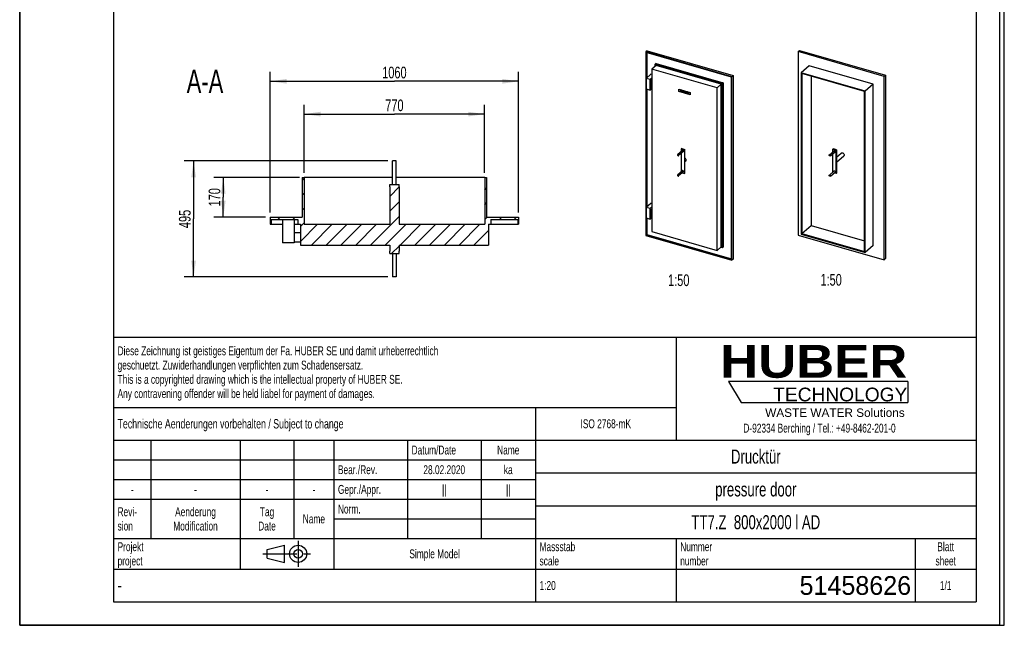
# Model space of a CAD drawing. Header units: millimetres. Extents: x 0 to 4200, y 0 to 5940.
# Tile 1 of 2: x 0 to 4200, y 0 to 2584. Entities that reach past the tile are written whole.
import ezdxf

# ---------------------------------------------------------------- set-up
doc = ezdxf.new("R2010")
doc.units = ezdxf.units.MM
doc.header["$LTSCALE"] = 387.2
doc.linetypes.add('CENTER', pattern=[0.6, 0.375, -0.075, 0.075, -0.075])
doc.layers.get('0').update_dxf_attribs({"linetype": 'CONTINUOUS'})
for name, color, linetype in [('_2D-BEM', 7, 'CONTINUOUS'), ('_ACHSEN', 7, 'CONTINUOUS'), ('_KURVEN', 7, 'CONTINUOUS'), ('_ZEICHN_NOTIZEN', 7, 'CONTINUOUS'), ('_ZEICHNUNGSELEM', 7, 'CONTINUOUS'), ('HUBER_Logo_BL2', 7, 'CONTINUOUS')]:
    doc.layers.add(name, color=color, linetype=linetype)
doc.styles.get("Standard").update_dxf_attribs({"font": 'txt', "width": 0.7})
doc.styles.add('TEXTSTYLE_2', font='ariblk.ttf')
doc.styles.add('TEXTSTYLE_3', font='arial.ttf')
doc.styles.add('TEXTSTYLE_4', font='txt', dxfattribs={"width": 0.8})
doc.styles.add('TEXTSTYLE_5', font='txt')
doc.dimstyles.new('DIMSTYLE_1', dxfattribs={"dimtxt": 50, "dimasz": 70, "dimexe": 2, "dimexo": 1, "dimtad": 1, "dimdec": 1, "dimtxsty": 'Standard', "dimblk": '_FILLED', "dimblk1": '_FILLED', "dimblk2": '_FILLED', "dimcen": 0.09, "dimadec": 1, "dimazin": 2, "dimtp": 1.2, "dimtm": 1.2, "dimtfac": 1, "dimtdec": 1, "dimtofl": 0, "dimtmove": 0, "dimatfit": 3, "dimldrblk": '_FILLED', "dimfxl": 1, "dimtolj": 1, "dimarcsym": 0})
doc.dimstyles.new('DIMSTYLE_3', dxfattribs={"dimtxt": 50, "dimasz": 70, "dimexe": 2, "dimexo": 1, "dimtad": 1, "dimdec": 1, "dimtxsty": 'Standard', "dimblk": '_FILLED', "dimblk1": '_FILLED', "dimblk2": '_FILLED', "dimcen": 0.09, "dimadec": 1, "dimazin": 2, "dimtp": 0.8, "dimtm": 0.8, "dimtfac": 1, "dimtdec": 1, "dimtofl": 0, "dimtmove": 0, "dimatfit": 3, "dimldrblk": '_FILLED', "dimfxl": 1, "dimtolj": 1, "dimarcsym": 0})
doc.dimstyles.new('DIMSTYLE_4', dxfattribs={"dimtxt": 50, "dimasz": 70, "dimexe": 2, "dimexo": 1, "dimtad": 1, "dimdec": 1, "dimtxsty": 'Standard', "dimblk": '_FILLED', "dimblk1": '_FILLED', "dimblk2": '_FILLED', "dimcen": 0.09, "dimadec": 1, "dimazin": 2, "dimtp": 0.5, "dimtm": 0.5, "dimtfac": 1, "dimtdec": 1, "dimtofl": 0, "dimtmove": 0, "dimatfit": 3, "dimldrblk": '_FILLED', "dimfxl": 1, "dimtolj": 1, "dimarcsym": 0})

# ---------------------------------------------------------------- blocks, each defined once
blk = doc.blocks.new('HUBER_LOGO_BL2', base_point=(3411.6, 1009.5))
at = {"layer": 'HUBER_Logo_BL2', "color": 5, "linetype": 'Continuous'}
for p, q in [((3788.5, 1040.5), (3023.5, 1040.5)), ((3023.5, 1040.5), (3077.5, 950.5)), ((3788.5, 1040.5), (3788.5, 950.5)), ((3077.5, 950.5), (3788.5, 950.5))]:
    blk.add_line(p, q, dxfattribs=at)
at = {"layer": 'HUBER_Logo_BL2', "color": 2, "linetype": 'Continuous', "attachment_point": 3, "line_spacing_factor": 0.78}
for s, insert, char_height, width, style in [('HUBER\\P\\fArial;\\H58.5;TECHNOLOGY ', (3786.3, 1196.7), 140.4, 775.343, 'TEXTSTYLE_2'), ('WASTE WATER Solutions', (3775.2, 925.3), 36, 594.067, 'TEXTSTYLE_3')]:
    blk.add_mtext(s, dxfattribs=dict(at, insert=insert, char_height=char_height, width=width, style=style))
at = {"layer": 'HUBER_Logo_BL2', "color": 2, "linetype": 'Continuous', "insert": (3411.6, 860.4), "char_height": 38, "width": 1621.786, "attachment_point": 2, "line_spacing_factor": 0.96}
blk.add_mtext('D-92334 Berching / Tel.: +49-8462-201-0', dxfattribs=at)
blk = doc.blocks.new('_FILLED')
at = {"color": 0, "linetype": 'ByBlock'}
blk.add_solid([(0, 0), (-1, 0.143), (-1, -0.143)], dxfattribs=at)
blk = doc.blocks.new('*D4')
at = {"layer": '_2D-BEM', "color": 2, "linetype": 'Continuous', "transparency": 16777216}
for p, q in [((1068.4, 1761.4), (1068.4, 2361.4)), ((2128.4, 1761.4), (2128.4, 2361.4)), ((1068.4, 2321.4), (1598.4, 2321.4)), ((2128.4, 2321.4), (1598.4, 2321.4))]:
    blk.add_line(p, q, dxfattribs=at)
at = {"layer": '_2D-BEM', "color": 2, "linetype": 'Continuous', "transparency": 16777216, "xscale": 70, "yscale": 70, "zscale": 70, "rotation": 180}
blk.add_blockref('_FILLED', (1068.4, 2321.4), dxfattribs=at)
at = {"layer": '_2D-BEM', "color": 2, "linetype": 'Continuous', "transparency": 16777216, "xscale": 70, "yscale": 70, "zscale": 70}
blk.add_blockref('_FILLED', (2128.4, 2321.4), dxfattribs=at)
at = {"layer": '_2D-BEM', "color": 2, "linetype": 'Continuous', "transparency": 16777216, "insert": (1598.4, 2383.9), "char_height": 50, "width": 219.643, "attachment_point": 2, "line_spacing_factor": 0.9}
blk.add_mtext('1060', dxfattribs=at)
blk = doc.blocks.new('*D5')
at = {"layer": '_2D-BEM', "color": 2, "linetype": 'Continuous', "transparency": 16777216}
for p, q in [((1570.4, 1981.4), (701.8, 1981.4)), ((741.8, 1981.4), (741.8, 1733.9)), ((741.8, 1486.4), (741.8, 1733.9)), ((1570.4, 1486.4), (701.8, 1486.4))]:
    blk.add_line(p, q, dxfattribs=at)
at = {"layer": '_2D-BEM', "color": 2, "linetype": 'Continuous', "transparency": 16777216, "xscale": 70, "yscale": 70, "zscale": 70}
for p, rotation in [((741.8, 1981.4), 90), ((741.8, 1486.4), 270)]:
    blk.add_blockref('_FILLED', p, dxfattribs=dict(at, rotation=rotation))
at = {"layer": '_2D-BEM', "color": 2, "linetype": 'Continuous', "transparency": 16777216, "insert": (679.3, 1733.9), "char_height": 50, "width": 171.429, "attachment_point": 2, "rotation": 90, "line_spacing_factor": 0.9}
blk.add_mtext('495', dxfattribs=at)
blk = doc.blocks.new('*D6')
at = {"layer": '_2D-BEM', "color": 2, "linetype": 'Continuous', "transparency": 16777216}
for p, q in [((1213.4, 1931.4), (1213.4, 2221.4)), ((1983.4, 1931.4), (1983.4, 2221.4)), ((1213.4, 2181.4), (1598.4, 2181.4)), ((1983.4, 2181.4), (1598.4, 2181.4))]:
    blk.add_line(p, q, dxfattribs=at)
at = {"layer": '_2D-BEM', "color": 2, "linetype": 'Continuous', "transparency": 16777216, "xscale": 70, "yscale": 70, "zscale": 70, "rotation": 180}
blk.add_blockref('_FILLED', (1213.4, 2181.4), dxfattribs=at)
at = {"layer": '_2D-BEM', "color": 2, "linetype": 'Continuous', "transparency": 16777216, "xscale": 70, "yscale": 70, "zscale": 70}
blk.add_blockref('_FILLED', (1983.4, 2181.4), dxfattribs=at)
at = {"layer": '_2D-BEM', "color": 2, "linetype": 'Continuous', "transparency": 16777216, "insert": (1598.4, 2243.9), "char_height": 50, "width": 176.786, "attachment_point": 2, "line_spacing_factor": 0.9}
blk.add_mtext('770', dxfattribs=at)
blk = doc.blocks.new('*D9')
at = {"layer": '_2D-BEM', "color": 2, "linetype": 'Continuous', "transparency": 16777216}
for p, q in [((1193.4, 1911.4), (828.4, 1911.4)), ((868.4, 1911.4), (868.4, 1826.4)), ((868.4, 1741.4), (868.4, 1826.4)), ((1048.4, 1741.4), (828.4, 1741.4))]:
    blk.add_line(p, q, dxfattribs=at)
at = {"layer": '_2D-BEM', "color": 2, "linetype": 'Continuous', "transparency": 16777216, "xscale": 70, "yscale": 70, "zscale": 70}
for p, rotation in [((868.4, 1911.4), 90), ((868.4, 1741.4), 270)]:
    blk.add_blockref('_FILLED', p, dxfattribs=dict(at, rotation=rotation))
at = {"layer": '_2D-BEM', "color": 2, "linetype": 'Continuous', "transparency": 16777216, "insert": (805.9, 1826.4), "char_height": 50, "width": 160.714, "attachment_point": 2, "rotation": 90, "line_spacing_factor": 0.9}
blk.add_mtext('170', dxfattribs=at)
blk = doc.blocks.new('PROJEKTIONSMETHODE_1_BL3', base_point=(1140, 305))
at = {"color": 2, "linetype": 'Continuous'}
for p, q in [((1055.7, 323.3), (1129, 341.7)), ((1129, 268.3), (1129, 341.7)), ((1055.7, 286.7), (1055.7, 323.3)), ((1055.7, 286.7), (1129, 268.3))]:
    blk.add_line(p, q, dxfattribs=at)
at = {"color": 2, "linetype": 'CENTER'}
for p, q in [((1187.7, 360), (1187.7, 250)), ((1037.3, 305), (1242.7, 305))]:
    blk.add_line(p, q, dxfattribs=at)
at = {"color": 2, "linetype": 'Continuous'}
for radius in [36.7, 18.3]:
    blk.add_circle((1187.7, 305), radius, dxfattribs=at)
blk = doc.blocks.new('*T14')
at = {"color": 3, "linetype": 'Continuous'}
for p, q in [((0, 0), (3680, 0)), ((0, 0), (0, -1130)), ((2400, 0), (2400, -440)), ((3680, 0), (3680, -1130)), ((0, -300), (2400, -300)), ((1800, -300), (1800, -1130)), ((0, -440), (3680, -440)), ((160, -440), (160, -860)), ((540, -440), (540, -990)), ((770, -440), (770, -860)), ((940, -440), (940, -990)), ((1254, -440), (1254, -860)), ((1568, -440), (1568, -860)), ((0, -524), (1800, -524)), ((1800, -580), (3680, -580)), ((0, -608), (1800, -608)), ((0, -692), (1800, -692)), ((1800, -720), (3680, -720)), ((940, -776), (1800, -776)), ((0, -860), (3680, -860)), ((2400, -860), (2400, -1130)), ((3420, -860), (3420, -1130)), ((0, -990), (3680, -990)), ((0, -1130), (3680, -1130))]:
    blk.add_line(p, q, dxfattribs=at)
at = {"layer": '_ZEICHN_NOTIZEN', "color": 2, "linetype": 'Continuous', "char_height": 38, "width": 101.333, "attachment_point": 2, "line_spacing_factor": 0.96}
for insert in [(1411, -631), (1684, -631)]:
    blk.add_mtext('||', dxfattribs=dict(at, insert=insert))
at = {"layer": '_ZEICHNUNGSELEM', "color": 2, "linetype": 'Continuous', "line_spacing_factor": 0.96}
for s, insert, char_height, width, attachment_point in [('Diese Zeichnung ist geistiges Eigentum der Fa. HUBER SE und damit urheberrechtlich \\Pgeschuetzt. Zuwiderhandlungen verpflichten zum Schadensersatz.\\PThis is a copyrighted drawing which is the intellectual property of HUBER SE.\\PAny contravening offender will be held liabel for payment of damages.', (17.5, -39.8), 38, 4429.714, 1), ('Technische Aenderungen vorbehalten / Subject to change', (17.5, -350), 40, 3049.524, 1), ('ISO 2768-mK', (2100, -351), 38, 665.905, 2), ('Datum/Date', (1271.5, -463), 38, 584.476, 1), ('Name', (1684, -463), 38, 253.333, 2), ('Drucktür', (2740, -480), 60, 686.857, 2), ('Bear./Rev.', (957.5, -547), 38, 544.667, 1), ('ka', (1684, -547), 38, 123.048, 2), ('28.02.2020', (1411, -547), 38, 579.048, 2), ('Gepr./Appr.', (957.5, -631), 38, 598.952, 1), ('pressure door', (2740, -620), 60, 1120, 2), ('-', (80, -631), 38, 68.762, 2), ('-', (350, -631), 38, 68.762, 2), ('-', (655, -631), 38, 68.762, 2), ('-', (855, -631), 38, 68.762, 2), ('Revi-\\Psion', (17.5, -726.6), 38, 276.857, 1), ('Aenderung\\PModification', (350, -726.6), 38, 591.714, 2), ('Tag\\PDate', (655, -726.6), 38, 220.762, 2), ('Norm. ', (957.5, -715), 38, 351.048, 1), ('TT7.Z  800x2000 l AD ', (2740, -760), 60, 1974.286, 2), ('Name', (855, -757), 38, 253.333, 2), ('Projekt\\Pproject', (17.5, -875.6), 38, 367.333, 1), ('Massstab\\Pscale', (1817.5, -875.6), 38, 448.762, 1), ('Nummer\\Pnumber', (2417.5, -875.6), 38, 372.762, 1), ('Blatt\\Psheet', (3550, -875.6), 38, 260.571, 2), ('Simple Model', (1370, -906), 38, 656.857, 2), ('1:20', (1817.5, -1041), 38, 204.476, 1), ('1/1', (3550, -1041), 38, 159.238, 2)]:
    blk.add_mtext(s, dxfattribs=dict(at, insert=insert, char_height=char_height, width=width, attachment_point=attachment_point))
for s, insert, char_height, width, attachment_point, style in [('51458626', (3402.5, -1020), 80, 1106.667, 3, 'TEXTSTYLE_5'), ('-', (17.5, -1035), 50, 36.667, 1, 'TEXTSTYLE_4')]:
    blk.add_mtext(s, dxfattribs=dict(at, insert=insert, char_height=char_height, width=width, attachment_point=attachment_point, style=style))

msp = doc.modelspace()

# ---------------------------------------------------------------- hatches: boundary and pattern name
at = {"linetype": 'Continuous'}
h = msp.add_hatch(dxfattribs=at)
h.set_pattern_fill('A', color=2, scale=44.547727, angle=45, style=0, pattern_type=0)
h.set_pattern_definition([(45, (0, 0), (-31.5, 31.5), [])])
edge = h.paths.add_edge_path()
edge.add_line((1213.42, 1711.42), (1578.42, 1711.42))
edge.add_line((1578.42, 1871.42), (1578.42, 1711.42))
edge.add_line((1578.42, 1871.42), (1578.42, 1881.42))
edge.add_line((1578.42, 1881.42), (1618.42, 1881.42))
edge.add_line((1618.42, 1871.42), (1618.42, 1881.42))
edge.add_line((1618.42, 1871.42), (1618.42, 1711.42))
edge.add_line((1618.42, 1711.42), (1983.42, 1711.42))
edge.add_line((1983.42, 1911.42), (1983.42, 1711.42))
edge.add_line((1983.42, 1911.42), (1991.42, 1911.42))
edge.add_line((1991.42, 1911.42), (1991.42, 1741.42))
edge.add_line((1991.42, 1741.42), (2128.42, 1741.42))
edge.add_line((2128.42, 1741.42), (2128.42, 1711.42))
edge.add_line((2124.42, 1711.42), (2128.42, 1711.42))
edge.add_line((2124.42, 1731.42), (2124.42, 1711.42))
edge.add_line((2010.42, 1731.42), (2124.42, 1731.42))
edge.add_line((2010.42, 1731.42), (2010.42, 1711.42))
edge.add_line((1999.42, 1711.42), (2010.42, 1711.42))
edge.add_line((1999.42, 1711.42), (1999.42, 1622.42))
edge.add_line((1618.42, 1622.42), (1999.42, 1622.42))
edge.add_line((1618.42, 1622.42), (1618.42, 1596.42))
edge.add_line((1618.42, 1586.42), (1618.42, 1596.42))
edge.add_line((1578.42, 1586.42), (1618.42, 1586.42))
edge.add_line((1578.42, 1586.42), (1578.42, 1596.42))
edge.add_line((1578.42, 1622.42), (1578.42, 1596.42))
edge.add_line((1197.42, 1622.42), (1578.42, 1622.42))
edge.add_line((1197.42, 1711.42), (1197.42, 1622.42))
edge.add_line((1186.42, 1711.42), (1197.42, 1711.42))
edge.add_line((1186.42, 1731.42), (1186.42, 1711.42))
edge.add_line((1072.42, 1731.42), (1186.42, 1731.42))
edge.add_line((1072.42, 1731.42), (1072.42, 1711.42))
edge.add_line((1068.42, 1711.42), (1072.42, 1711.42))
edge.add_line((1068.42, 1741.42), (1068.42, 1711.42))
edge.add_line((1068.42, 1741.42), (1205.42, 1741.42))
edge.add_line((1205.42, 1911.42), (1205.42, 1741.42))
edge.add_line((1205.42, 1911.42), (1213.42, 1911.42))
edge.add_line((1213.42, 1911.42), (1213.42, 1711.42))

# ---------------------------------------------------------------- linework, layer by layer
at = {"color": 7, "linetype": 'Continuous'}
for p, q in [((0, 0), (0, 5940)), ((0, 0), (0, 5940)), ((4200, 0), (4200, 5940)), ((4200, 0), (4200, 5940)), ((2676.21, 2451.91), (2670.21, 2446.72)), ((2670.21, 2446.72), (2670.21, 1663.83)), ((3037.41, 2340.72), (2670.21, 2446.72)), ((3036.02, 2339.73), (2671.6, 2444.93)), ((2671.6, 2444.93), (2671.6, 1664.81)), ((2675.6, 2443.78), (2675.6, 2336.65)), ((2676.21, 2451.91), (3043.41, 2345.91)), ((3320.26, 2448.34), (3326.26, 2453.53)), ((3320.26, 2448.34), (3320.26, 1665.45)), ((3687.45, 2342.34), (3320.26, 2448.34)), ((3326.26, 2453.53), (3693.45, 2347.53)), ((2715.09, 2397.5), (2711.09, 2394.04)), ((2711.09, 2385.83), (2711.09, 2394.04)), ((2711.09, 2394.04), (2996.53, 2311.64)), ((2715.09, 2397.5), (3000.53, 2315.1)), ((2714.9, 2389.13), (2697.1, 2373.71)), ((2697.1, 2373.71), (2697.1, 1680.2)), ((2974.92, 2293.51), (2697.1, 2373.71)), ((2992.72, 2308.93), (2714.9, 2389.13)), ((3367.71, 2387.18), (3333.71, 2357.73)), ((3333.71, 2357.73), (3333.71, 1669.76)), ((3605.99, 2279.13), (3333.71, 2357.73)), ((3603.22, 2277.16), (3336.48, 2354.16)), ((3336.48, 2354.16), (3336.48, 1671.73)), ((3639.99, 2308.58), (3367.71, 2387.18)), ((2692.57, 2351.35), (2672.57, 2334.03)), ((2672.57, 2334.03), (2672.57, 2289)), ((2689.89, 2329.03), (2672.57, 2334.03)), ((2697.1, 2335.27), (2689.89, 2329.03)), ((2689.89, 2284), (2689.89, 2329.03)), ((2697.1, 2328.34), (2690.89, 2322.97)), ((2690.89, 2322.97), (2690.89, 2291.79)), ((2690.89, 2322.97), (2697.1, 2321.17)), ((2697.1, 2350.04), (2692.57, 2351.35)), ((3000.53, 2315.1), (2996.53, 2311.64)), ((2996.53, 2311.64), (2996.53, 1610.51)), ((3000.53, 2315.1), (3000.53, 1613.97)), ((3036.02, 1559.61), (3036.02, 2339.73)), ((3043.41, 2345.91), (3037.41, 2340.72)), ((3037.41, 1557.83), (3037.41, 2340.72)), ((3043.41, 2345.91), (3043.41, 1563.02)), ((3376.48, 2342.62), (3376.48, 1706.38)), ((3687.45, 2342.34), (3693.45, 2347.53)), ((3687.45, 1559.45), (3687.45, 2342.34)), ((3693.45, 2347.53), (3693.45, 1564.65)), ((2672.57, 2289), (2689.89, 2284)), ((2675.6, 2288.12), (2675.6, 1785.86)), ((2696.89, 2290.06), (2689.89, 2284)), ((2690.89, 2291.79), (2697.1, 2290)), ((2992.72, 2308.93), (2974.92, 2293.51)), ((2974.92, 1600), (2974.92, 2293.51)), ((2992.72, 1615.42), (2992.72, 2308.93)), ((3603.22, 1594.73), (3603.22, 2277.16)), ((3639.99, 2308.58), (3605.99, 2279.13)), ((3605.99, 1591.16), (3605.99, 2279.13)), ((3639.99, 1620.61), (3639.99, 2308.58)), ((2823.88, 2034.58), (2821.88, 2032.85)), ((2821.88, 2032.85), (2821.88, 2022.16)), ((2821.88, 2032.85), (2835.74, 2028.85)), ((2823.88, 2034.58), (2837.74, 2030.58)), ((2837.74, 2030.58), (2835.74, 2028.85)), ((2835.74, 2028.85), (2835.74, 1928.39)), ((2837.74, 1980.35), (2837.74, 2030.58)), ((3468.92, 2031.87), (3470.92, 2033.61)), ((3468.92, 2021.18), (3468.92, 2031.87)), ((3482.78, 2027.87), (3468.92, 2031.87)), ((3484.78, 2029.61), (3470.92, 2033.61)), ((3482.78, 2027.87), (3484.78, 2029.61)), ((3482.78, 1927.42), (3482.78, 2027.87)), ((3484.78, 2029.61), (3484.78, 1979.38)), ((2821.88, 2013.69), (2821.88, 1935.55)), ((2837.74, 1930.12), (2837.74, 1980.35)), ((3468.92, 1934.58), (3468.92, 2012.71)), ((3484.78, 1979.38), (3484.78, 1929.15)), ((1205.42, 1911.42), (1213.42, 1911.42)), ((1205.42, 1911.42), (1205.42, 1741.42)), ((1590.42, 1911.42), (1213.42, 1911.42)), ((1213.42, 1911.42), (1213.42, 1711.42)), ((1983.42, 1911.42), (1606.42, 1911.42)), ((1983.42, 1911.42), (1991.42, 1911.42)), ((1983.42, 1911.42), (1983.42, 1711.42)), ((1991.42, 1911.42), (1991.42, 1741.42)), ((2826.47, 1931.07), (2835.74, 1928.39)), ((2835.74, 1928.39), (2837.74, 1930.12)), ((3482.78, 1927.42), (3473.52, 1930.09)), ((3484.78, 1929.15), (3482.78, 1927.42)), ((1578.42, 1881.42), (1618.42, 1881.42)), ((1578.42, 1871.42), (1578.42, 1881.42)), ((1578.42, 1871.42), (1578.42, 1711.42)), ((1618.42, 1871.42), (1618.42, 1881.42)), ((1618.42, 1871.42), (1618.42, 1711.42)), ((2692.57, 1800.56), (2672.57, 1783.24)), ((2672.57, 1783.24), (2672.57, 1738.2)), ((2689.89, 1778.24), (2672.57, 1783.24)), ((2697.1, 1784.48), (2689.89, 1778.24)), ((2689.89, 1733.2), (2689.89, 1778.24)), ((2697.1, 1777.55), (2690.89, 1772.17)), ((2690.89, 1772.17), (2697.1, 1770.38)), ((2690.89, 1772.17), (2690.89, 1741)), ((2697.1, 1799.25), (2692.57, 1800.56)), ((1068.42, 1741.42), (1068.42, 1711.42)), ((1068.42, 1741.42), (1205.42, 1741.42)), ((1072.42, 1731.42), (1186.42, 1731.42)), ((1072.42, 1731.42), (1072.42, 1711.42)), ((1121.42, 1731.42), (1121.42, 1631.42)), ((1171.42, 1731.42), (1171.42, 1631.42)), ((1186.42, 1731.42), (1186.42, 1711.42)), ((1991.42, 1741.42), (2128.42, 1741.42)), ((2010.42, 1731.42), (2124.42, 1731.42)), ((2010.42, 1731.42), (2010.42, 1711.42)), ((2124.42, 1731.42), (2124.42, 1711.42)), ((2128.42, 1741.42), (2128.42, 1711.42)), ((2672.57, 1738.2), (2689.89, 1733.2)), ((2675.6, 1737.33), (2675.6, 1668.28)), ((2696.89, 1739.27), (2689.89, 1733.2)), ((2690.89, 1741), (2697.1, 1739.21)), ((1068.42, 1711.42), (1072.42, 1711.42)), ((1072.42, 1711.42), (1121.42, 1711.42)), ((1171.42, 1711.42), (1186.42, 1711.42)), ((1186.42, 1711.42), (1197.42, 1711.42)), ((1197.42, 1711.42), (1197.42, 1622.42)), ((1213.42, 1711.42), (1578.42, 1711.42)), ((1618.42, 1711.42), (1983.42, 1711.42)), ((1999.42, 1711.42), (2010.42, 1711.42)), ((1999.42, 1711.42), (1999.42, 1622.42)), ((2010.42, 1711.42), (2124.42, 1711.42)), ((2124.42, 1711.42), (2128.42, 1711.42)), ((2697.1, 1680.2), (2974.92, 1600)), ((3336.48, 1671.73), (3376.48, 1706.38)), ((3376.48, 1706.38), (3603.22, 1640.92)), ((1171.42, 1676.42), (1197.42, 1676.42)), ((2670.21, 1663.83), (3037.41, 1557.83)), ((2675.6, 1668.28), (2671.6, 1664.81)), ((2671.6, 1664.81), (3036.02, 1559.61)), ((2675.6, 1668.28), (3036.02, 1564.23)), ((3320.26, 1665.45), (3687.45, 1559.45)), ((3333.71, 1669.76), (3605.99, 1591.16)), ((3336.48, 1671.73), (3603.22, 1594.73)), ((1171.42, 1631.42), (1121.42, 1631.42)), ((1171.42, 1636.42), (1197.42, 1636.42)), ((1197.42, 1622.42), (1578.42, 1622.42)), ((1578.42, 1622.42), (1578.42, 1596.42)), ((1578.42, 1586.42), (1578.42, 1596.42)), ((1618.42, 1622.42), (1618.42, 1596.42)), ((1618.42, 1622.42), (1999.42, 1622.42)), ((1618.42, 1586.42), (1618.42, 1596.42)), ((2992.72, 1615.42), (2974.92, 1600)), ((2996.53, 1610.51), (2989.42, 1612.56)), ((3000.53, 1613.97), (2996.53, 1610.51)), ((3639.99, 1620.61), (3605.99, 1591.16)), ((1578.42, 1586.42), (1618.42, 1586.42)), ((3043.41, 1563.02), (3037.41, 1557.83)), ((3687.45, 1559.45), (3693.45, 1564.65)), ((0, 0), (4200, 0)), ((0, 0), (4200, 0))]:
    msp.add_line(p, q, dxfattribs=at)
at = {"color": 3, "linetype": 'Continuous'}
for p, q in [((4180, 5900), (4180, 0)), ((0, 2970), (0, 0)), ((4180, 0), (0, 0))]:
    msp.add_line(p, q, dxfattribs=at)
at = {"color": 5, "linetype": 'Continuous'}
for p, q in [((400, 5800), (400, 100)), ((4080, 5800), (4080, 100)), ((400, 100), (4080, 100))]:
    msp.add_line(p, q, dxfattribs=at)
at = {"layer": '_ACHSEN', "color": 7, "linetype": 'Continuous'}
for p, q in [((2826.71, 2026.34), (2806.71, 2009.02)), ((2830.9, 2021.5), (2810.9, 2004.18)), ((3453.76, 2008.04), (3473.76, 2025.36)), ((3457.95, 2003.21), (3477.95, 2020.53)), ((1606.42, 1981.42), (1590.42, 1981.42)), ((1590.42, 1881.42), (1590.42, 1981.42)), ((1606.42, 1881.42), (1606.42, 1981.42)), ((2841.25, 1980.81), (2837.74, 1977.77)), ((3484.78, 1997.96), (3504.62, 2015.14)), ((3484.78, 1976.79), (3515.09, 2003.04)), ((2826.71, 1939.74), (2806.71, 1922.42)), ((2830.9, 1934.9), (2810.9, 1917.58)), ((3453.76, 1921.44), (3473.76, 1938.76)), ((3457.95, 1916.6), (3477.95, 1933.92)), ((1590.42, 1586.42), (1590.42, 1486.42)), ((1606.42, 1586.42), (1606.42, 1486.42)), ((1606.42, 1486.42), (1590.42, 1486.42))]:
    msp.add_line(p, q, dxfattribs=at)
for points, knots in [([(2831.58, 2023.12), (2831.58, 2023.72), (2831.18, 2024.96), (2830.09, 2026.12), (2828.99, 2026.68), (2828.15, 2026.85), (2827.35, 2026.75), (2826.9, 2026.5), (2826.71, 2026.34)], [0, 0, 0, 0, 0.2569339, 0.5308001, 0.6620245, 0.7836221, 0.8951219, 1, 1, 1, 1]), ([(2830.9, 2021.5), (2831.12, 2021.69), (2831.48, 2022.2), (2831.58, 2022.81), (2831.58, 2023.12)], [0, 0, 0, 0, 0.4799991, 1, 1, 1, 1]), ([(3473.76, 2025.36), (3473.94, 2025.52), (3474.4, 2025.78), (3475.19, 2025.87), (3476.04, 2025.7), (3477.14, 2025.14), (3478.23, 2023.98), (3478.62, 2022.74), (3478.62, 2022.15)], [0, 0, 0, 0, 0.1048781, 0.2163779, 0.3379755, 0.4691999, 0.7430661, 1, 1, 1, 1]), ([(3478.62, 2022.15), (3478.62, 2021.83), (3478.52, 2021.23), (3478.16, 2020.72), (3477.95, 2020.53)], [0, 0, 0, 0, 0.5200009, 1, 1, 1, 1]), ([(3504.62, 2015.14), (3505.08, 2015.54), (3506.21, 2016.17), (3508.2, 2016.4), (3510.31, 2015.98), (3512.35, 2014.94), (3514.17, 2013.39), (3516.04, 2010.9), (3516.78, 2008.58), (3516.78, 2007.09)], [0, 0, 0, 0, 0.1046897, 0.2159892, 0.3373683, 0.468357, 0.6054577, 0.7435277, 1, 1, 1, 1]), ([(2806.71, 2009.02), (2806.5, 2008.83), (2806.14, 2008.32), (2806.04, 2007.71), (2806.04, 2007.4)], [0, 0, 0, 0, 0.4799991, 1, 1, 1, 1]), ([(2806.04, 2007.4), (2806.04, 2006.8), (2806.43, 2005.57), (2807.52, 2004.41), (2808.63, 2003.85), (2809.47, 2003.68), (2810.27, 2003.77), (2810.72, 2004.02), (2810.9, 2004.18)], [0, 0, 0, 0, 0.2569339, 0.5308001, 0.6620245, 0.7836221, 0.8951219, 1, 1, 1, 1]), ([(2811.58, 2005.8), (2811.58, 2006.4), (2811.18, 2007.64), (2810.09, 2008.8), (2808.99, 2009.36), (2808.15, 2009.53), (2807.35, 2009.43), (2806.9, 2009.18), (2806.71, 2009.02)], [0, 0, 0, 0, 0.2569339, 0.5308001, 0.6620245, 0.7836221, 0.8951219, 1, 1, 1, 1]), ([(2810.9, 2004.18), (2811.12, 2004.37), (2811.48, 2004.88), (2811.58, 2005.49), (2811.58, 2005.8)], [0, 0, 0, 0, 0.4799991, 1, 1, 1, 1]), ([(2842.94, 1984.86), (2842.94, 1986.49), (2841.78, 1989.84), (2839.25, 1992.24), (2837.74, 1993.07)], [0, 0, 0, 0, 0.48627, 1, 1, 1, 1]), ([(2841.25, 1980.81), (2841.79, 1981.28), (2842.68, 1982.56), (2842.94, 1984.08), (2842.94, 1984.86)], [0, 0, 0, 0, 0.4799991, 1, 1, 1, 1]), ([(3453.08, 2006.43), (3453.08, 2006.74), (3453.18, 2007.35), (3453.54, 2007.86), (3453.76, 2008.04)], [0, 0, 0, 0, 0.5200009, 1, 1, 1, 1]), ([(3457.95, 2003.21), (3457.76, 2003.05), (3457.31, 2002.8), (3456.51, 2002.7), (3455.67, 2002.87), (3454.57, 2003.43), (3453.48, 2004.59), (3453.08, 2005.83), (3453.08, 2006.43)], [0, 0, 0, 0, 0.1048781, 0.2163779, 0.3379755, 0.4691999, 0.7430661, 1, 1, 1, 1]), ([(3453.76, 2008.04), (3453.94, 2008.2), (3454.4, 2008.46), (3455.19, 2008.55), (3456.04, 2008.38), (3457.14, 2007.82), (3458.23, 2006.66), (3458.62, 2005.42), (3458.62, 2004.83)], [0, 0, 0, 0, 0.1048781, 0.2163779, 0.3379755, 0.4691999, 0.7430661, 1, 1, 1, 1]), ([(3458.62, 2004.83), (3458.62, 2004.51), (3458.52, 2003.91), (3458.16, 2003.39), (3457.95, 2003.21)], [0, 0, 0, 0, 0.5200009, 1, 1, 1, 1]), ([(3516.78, 2007.09), (3516.78, 2006.31), (3516.53, 2004.79), (3515.63, 2003.51), (3515.09, 2003.04)], [0, 0, 0, 0, 0.5200009, 1, 1, 1, 1]), ([(2831.58, 1936.52), (2831.58, 1937.12), (2831.18, 1938.36), (2830.09, 1939.52), (2828.99, 1940.08), (2828.15, 1940.25), (2827.35, 1940.15), (2826.9, 1939.9), (2826.71, 1939.74)], [0, 0, 0, 0, 0.2569339, 0.5308001, 0.6620245, 0.7836221, 0.8951219, 1, 1, 1, 1]), ([(2830.9, 1934.9), (2831.12, 1935.09), (2831.48, 1935.6), (2831.58, 1936.21), (2831.58, 1936.52)], [0, 0, 0, 0, 0.4799991, 1, 1, 1, 1]), ([(3473.76, 1938.76), (3473.94, 1938.92), (3474.4, 1939.17), (3475.19, 1939.27), (3476.04, 1939.1), (3477.14, 1938.54), (3478.23, 1937.38), (3478.62, 1936.14), (3478.62, 1935.54)], [0, 0, 0, 0, 0.1048781, 0.2163779, 0.3379755, 0.4691999, 0.7430661, 1, 1, 1, 1]), ([(3478.62, 1935.54), (3478.62, 1935.23), (3478.52, 1934.62), (3478.16, 1934.11), (3477.95, 1933.92)], [0, 0, 0, 0, 0.5200009, 1, 1, 1, 1]), ([(2806.71, 1922.42), (2806.5, 1922.23), (2806.14, 1921.72), (2806.04, 1921.11), (2806.04, 1920.8)], [0, 0, 0, 0, 0.4799991, 1, 1, 1, 1]), ([(2806.04, 1920.8), (2806.04, 1920.2), (2806.43, 1918.96), (2807.52, 1917.81), (2808.63, 1917.25), (2809.47, 1917.07), (2810.27, 1917.17), (2810.72, 1917.42), (2810.9, 1917.58)], [0, 0, 0, 0, 0.2569339, 0.5308001, 0.6620245, 0.7836221, 0.8951219, 1, 1, 1, 1]), ([(2811.58, 1919.2), (2811.58, 1919.8), (2811.18, 1921.03), (2810.09, 1922.19), (2808.99, 1922.75), (2808.15, 1922.93), (2807.35, 1922.83), (2806.9, 1922.58), (2806.71, 1922.42)], [0, 0, 0, 0, 0.2569339, 0.5308001, 0.6620245, 0.7836221, 0.8951219, 1, 1, 1, 1]), ([(2810.9, 1917.58), (2811.12, 1917.77), (2811.48, 1918.28), (2811.58, 1918.89), (2811.58, 1919.2)], [0, 0, 0, 0, 0.4799991, 1, 1, 1, 1]), ([(3453.08, 1919.82), (3453.08, 1920.13), (3453.18, 1920.74), (3453.54, 1921.25), (3453.76, 1921.44)], [0, 0, 0, 0, 0.5200009, 1, 1, 1, 1]), ([(3457.95, 1916.6), (3457.76, 1916.44), (3457.31, 1916.19), (3456.51, 1916.1), (3455.67, 1916.27), (3454.57, 1916.83), (3453.48, 1917.99), (3453.08, 1919.23), (3453.08, 1919.82)], [0, 0, 0, 0, 0.1048781, 0.2163779, 0.3379755, 0.4691999, 0.7430661, 1, 1, 1, 1]), ([(3453.76, 1921.44), (3453.94, 1921.6), (3454.4, 1921.85), (3455.19, 1921.95), (3456.04, 1921.78), (3457.14, 1921.22), (3458.23, 1920.06), (3458.62, 1918.82), (3458.62, 1918.22)], [0, 0, 0, 0, 0.1048781, 0.2163779, 0.3379755, 0.4691999, 0.7430661, 1, 1, 1, 1]), ([(3458.62, 1918.22), (3458.62, 1917.91), (3458.52, 1917.3), (3458.16, 1916.79), (3457.95, 1916.6)], [0, 0, 0, 0, 0.5200009, 1, 1, 1, 1])]:
    msp.add_open_spline(points, degree=3, knots=knots, dxfattribs=at)
at = {"layer": '_KURVEN', "color": 4, "linetype": 'Continuous'}
for p, q in [((2811.76, 2277.91), (2811.76, 2288.31)), ((2811.76, 2288.31), (2860.26, 2274.31)), ((2860.26, 2263.91), (2811.76, 2277.91)), ((2819.41, 2284.36), (2817.27, 2284.98)), ((2817.27, 2284.98), (2817.27, 2278.05)), ((2817.27, 2278.05), (2819.41, 2277.44)), ((2819.41, 2281.94), (2819.41, 2284.36)), ((2821.75, 2281.27), (2819.41, 2281.94)), ((2819.41, 2280.24), (2821.75, 2279.56)), ((2819.41, 2277.44), (2819.41, 2280.24)), ((2821.75, 2283.69), (2821.75, 2281.27)), ((2823.9, 2283.07), (2821.75, 2283.69)), ((2821.75, 2279.56), (2821.75, 2276.76)), ((2821.75, 2276.76), (2823.9, 2276.14)), ((2823.9, 2276.14), (2823.9, 2283.07)), ((2827.46, 2282.04), (2825.33, 2282.66)), ((2825.33, 2282.66), (2825.33, 2278.53)), ((2827.46, 2277.81), (2827.46, 2282.04)), ((2829.83, 2281.36), (2829.83, 2277.13)), ((2831.97, 2280.74), (2829.83, 2281.36)), ((2831.97, 2276.61), (2831.97, 2280.74)), ((2833.39, 2280.33), (2833.39, 2273.4)), ((2837.4, 2279.17), (2833.39, 2280.33)), ((2833.39, 2273.4), (2837.09, 2272.33)), ((2835.55, 2276.99), (2835.55, 2278.3)), ((2835.55, 2278.3), (2836.5, 2278.03)), ((2836.48, 2276.72), (2835.55, 2276.99)), ((2835.55, 2274.27), (2835.55, 2275.67)), ((2835.55, 2275.67), (2836.64, 2275.36)), ((2836.64, 2273.95), (2835.55, 2274.27)), ((2846.65, 2276.5), (2840.91, 2278.16)), ((2840.91, 2278.16), (2840.91, 2271.23)), ((2840.91, 2271.23), (2846.75, 2269.54)), ((2843.06, 2274.96), (2843.06, 2276.06)), ((2843.06, 2276.06), (2846.65, 2275.02)), ((2846.39, 2274), (2843.06, 2274.96)), ((2843.06, 2273.55), (2846.39, 2272.58)), ((2843.06, 2272.18), (2843.06, 2273.55)), ((2846.75, 2271.11), (2843.06, 2272.18)), ((2846.39, 2272.58), (2846.39, 2274)), ((2846.65, 2275.02), (2846.65, 2276.5)), ((2846.75, 2269.54), (2846.75, 2271.11)), ((2851.5, 2275.1), (2847.93, 2276.13)), ((2847.93, 2276.13), (2847.93, 2269.2)), ((2847.93, 2269.2), (2850.08, 2268.58)), ((2850.08, 2272.7), (2850.08, 2274.11)), ((2850.08, 2274.11), (2851.02, 2273.84)), ((2850.99, 2272.44), (2850.08, 2272.7)), ((2850.08, 2268.58), (2850.08, 2271.39)), ((2850.08, 2271.39), (2850.27, 2271.34)), ((2851.18, 2270.38), (2852.33, 2267.93)), ((2854.75, 2267.24), (2853.71, 2269.54)), ((2860.26, 2274.31), (2860.26, 2263.91)), ((2852.33, 2267.93), (2854.75, 2267.24))]:
    msp.add_line(p, q, dxfattribs=at)
for points in [[(2825.53, 2277.3), (2825.39, 2277.78), (2825.33, 2278.19), (2825.33, 2278.53)], [(2825.98, 2276.37), (2825.76, 2276.69), (2825.61, 2277), (2825.53, 2277.3)], [(2826.72, 2275.56), (2826.45, 2275.78), (2826.2, 2276.05), (2825.98, 2276.37)], [(2827.71, 2274.99), (2827.32, 2275.15), (2826.98, 2275.34), (2826.72, 2275.56)], [(2827.46, 2277.81), (2827.46, 2277.43), (2827.57, 2277.11), (2827.78, 2276.84)], [(2828.82, 2274.6), (2828.48, 2274.7), (2828.11, 2274.83), (2827.71, 2274.99)], [(2827.78, 2276.84), (2827.98, 2276.56), (2828.28, 2276.38), (2828.65, 2276.27)], [(2828.65, 2276.27), (2829.02, 2276.16), (2829.31, 2276.18), (2829.52, 2276.33)], [(2830.32, 2274.4), (2829.9, 2274.37), (2829.4, 2274.43), (2828.82, 2274.6)], [(2829.52, 2276.33), (2829.72, 2276.48), (2829.83, 2276.74), (2829.83, 2277.13)], [(2831.17, 2274.73), (2830.9, 2274.53), (2830.62, 2274.42), (2830.32, 2274.4)], [(2831.77, 2275.51), (2831.65, 2275.18), (2831.45, 2274.92), (2831.17, 2274.73)], [(2831.97, 2276.61), (2831.97, 2276.2), (2831.9, 2275.83), (2831.77, 2275.51)], [(2836.48, 2276.72), (2836.81, 2276.62), (2837.04, 2276.61), (2837.18, 2276.69)], [(2837.18, 2277.66), (2837.04, 2277.81), (2836.82, 2277.94), (2836.5, 2278.03)], [(2837.42, 2274.94), (2837.27, 2275.11), (2837.01, 2275.25), (2836.64, 2275.36)], [(2836.64, 2273.95), (2837.01, 2273.84), (2837.27, 2273.83), (2837.42, 2273.92)], [(2838.05, 2272.15), (2837.56, 2272.22), (2837.24, 2272.29), (2837.09, 2272.33)], [(2837.37, 2277.13), (2837.37, 2277.33), (2837.31, 2277.51), (2837.18, 2277.66)], [(2837.18, 2276.69), (2837.31, 2276.76), (2837.37, 2276.92), (2837.37, 2277.13)], [(2837.4, 2279.17), (2838.06, 2278.98), (2838.58, 2278.67), (2838.93, 2278.23)], [(2837.65, 2274.38), (2837.65, 2274.59), (2837.57, 2274.77), (2837.42, 2274.94)], [(2837.42, 2273.92), (2837.57, 2274.01), (2837.65, 2274.16), (2837.65, 2274.38)], [(2838.86, 2272.14), (2838.68, 2272.09), (2838.4, 2272.1), (2838.05, 2272.15)], [(2839.09, 2275.9), (2838.92, 2275.76), (2838.67, 2275.68), (2838.34, 2275.66)], [(2838.34, 2275.66), (2838.84, 2275.39), (2839.2, 2275.08), (2839.44, 2274.72)], [(2839.54, 2272.63), (2839.37, 2272.39), (2839.15, 2272.23), (2838.86, 2272.14)], [(2838.93, 2278.23), (2839.29, 2277.8), (2839.47, 2277.34), (2839.47, 2276.85)], [(2839.47, 2276.85), (2839.47, 2276.44), (2839.35, 2276.12), (2839.09, 2275.9)], [(2839.44, 2274.72), (2839.68, 2274.36), (2839.79, 2273.96), (2839.79, 2273.52)], [(2839.79, 2273.52), (2839.79, 2273.16), (2839.71, 2272.86), (2839.54, 2272.63)], [(2850.79, 2271.03), (2850.64, 2271.18), (2850.47, 2271.28), (2850.27, 2271.34)], [(2851.18, 2270.38), (2851.04, 2270.7), (2850.91, 2270.91), (2850.79, 2271.03)], [(2850.99, 2272.44), (2851.08, 2272.42), (2851.27, 2272.39), (2851.55, 2272.37)], [(2851.82, 2273.43), (2851.68, 2273.59), (2851.41, 2273.73), (2851.02, 2273.84)], [(2851.5, 2275.1), (2852.16, 2274.91), (2852.67, 2274.71), (2853.02, 2274.49)], [(2851.55, 2272.37), (2851.69, 2272.36), (2851.81, 2272.4), (2851.9, 2272.49)], [(2852.03, 2272.85), (2852.03, 2273.08), (2851.96, 2273.27), (2851.82, 2273.43)], [(2851.9, 2272.49), (2851.99, 2272.58), (2852.03, 2272.7), (2852.03, 2272.85)], [(2853.26, 2270.99), (2853.08, 2270.94), (2852.83, 2270.92), (2852.51, 2270.94)], [(2852.51, 2270.94), (2852.76, 2270.78), (2852.95, 2270.64), (2853.07, 2270.52)], [(2853.02, 2274.49), (2853.37, 2274.28), (2853.65, 2273.99), (2853.86, 2273.62)], [(2853.07, 2270.52), (2853.15, 2270.44), (2853.26, 2270.29), (2853.41, 2270.06)], [(2853.94, 2271.48), (2853.77, 2271.25), (2853.55, 2271.08), (2853.26, 2270.99)], [(2853.41, 2270.06), (2853.56, 2269.83), (2853.66, 2269.66), (2853.71, 2269.54)], [(2853.86, 2273.62), (2854.08, 2273.25), (2854.18, 2272.84), (2854.18, 2272.4)], [(2854.18, 2272.4), (2854.18, 2272.02), (2854.1, 2271.71), (2853.94, 2271.48)]]:
    msp.add_open_spline(points, degree=3, dxfattribs=at)

# ---------------------------------------------------------------- block references
msp.add_blockref('*T14', (400, 1230))
at = {"color": 2, "linetype": 'Continuous'}
msp.add_blockref('PROJEKTIONSMETHODE_1_BL3', (1140, 305), dxfattribs=at)
at = {"layer": 'HUBER_Logo_BL2'}
msp.add_blockref('HUBER_LOGO_BL2', (3411.59, 1009.55), dxfattribs=at)

# ---------------------------------------------------------------- texts
at = {"layer": '_ZEICHNUNGSELEM', "color": 2, "linetype": 'Continuous', "attachment_point": 3, "line_spacing_factor": 0.9}
for s, insert, char_height, width in [('A-A', (868.42, 2371.42), 100, 364.2857), ('1:50', (2856.81, 1497.63), 50, 182.1429), ('1:50', (3506.85, 1499.25), 50, 182.1429)]:
    msp.add_mtext(s, dxfattribs=dict(at, insert=insert, char_height=char_height, width=width))

# ---------------------------------------------------------------- dimensions: what is measured, and where the dimension line sits
at = {"layer": '_2D-BEM', "color": 2, "linetype": 'Continuous'}
for base, p1, p2, dimstyle, picture, middle in [((2128.42, 2321.42), (1068.42, 1760.42), (2128.42, 1760.42), 'DIMSTYLE_1', '*D4', (1591.27, 2321.42)), ((1983.42, 2181.42), (1213.42, 1930.42), (1983.42, 1930.42), 'DIMSTYLE_3', '*D6', (1591.27, 2181.42))]:
    dim = msp.add_linear_dim(base=base, p1=p1, p2=p2, dimstyle=dimstyle, dxfattribs=at)
    dim.commit()
    dim.dimension.update_dxf_attribs({"geometry": picture, "text_midpoint": middle, "dimtype": 160})
for base, p1, p2, angle, dimstyle, picture, middle in [((741.8, 1486.42), (1571.42, 1981.42), (1571.42, 1486.42), 270, 'DIMSTYLE_3', '*D5', (741.8, 1726.77)), ((868.42, 1911.42), (1049.42, 1741.42), (1194.42, 1911.42), 90, 'DIMSTYLE_4', '*D9', (868.42, 1819.27))]:
    dim = msp.add_linear_dim(base=base, p1=p1, p2=p2, angle=angle, dimstyle=dimstyle, dxfattribs=at)
    dim.commit()
    dim.dimension.update_dxf_attribs({"geometry": picture, "text_midpoint": middle, "dimtype": 160})

doc.saveas('drawing.dxf')
